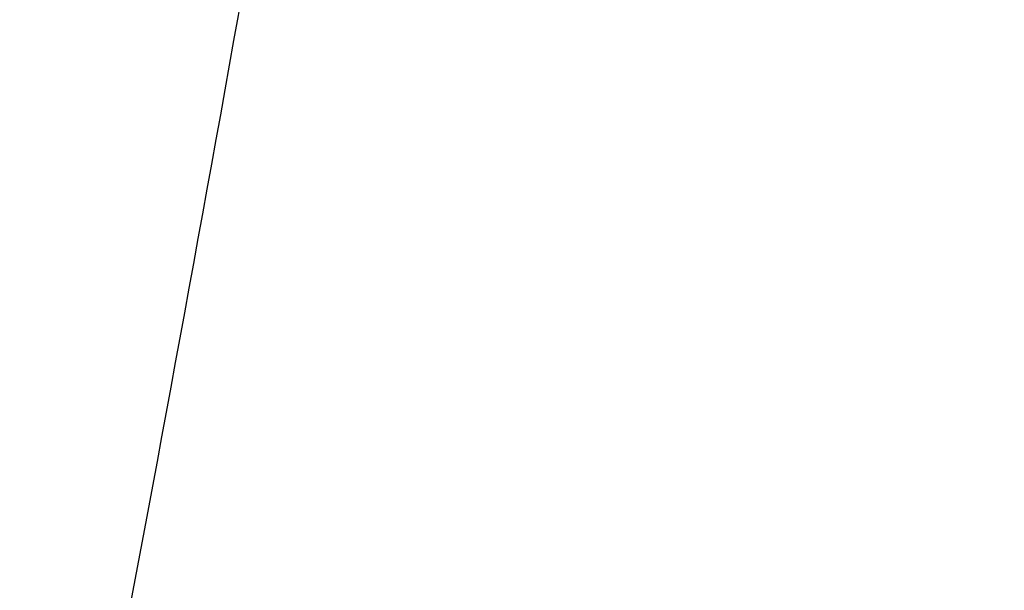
# Model space of a CAD drawing. Header units: millimetres. Extents: x 167 to 2222, y 44 to 1779.
# Tile 205 of 256: x 1059 to 1080, y 1394 to 1406. Entities that reach past the tile are written whole.
import ezdxf

# ---------------------------------------------------------------- set-up
doc = ezdxf.new("R2010")
doc.units = ezdxf.units.MM

msp = doc.modelspace()

# ---------------------------------------------------------------- linework, layer by layer
at = {"color": 7, "linetype": 'Continuous', "lineweight": 25}
for points, knots in [([(1070.446, 1673.687), (1069.53, 1673.748), (1067.618, 1673.873), (1064.65, 1673.937), (1061.471, 1673.903), (1058.053, 1673.736), (1054.11, 1673.378), (1049.586, 1672.722), (1044.471, 1671.624), (1039.03, 1669.991), (1033.445, 1667.738), (1027.897, 1664.907), (1021.621, 1660.996), (1014.823, 1655.72), (1007.69, 1648.94), (1001.006, 1641.463), (994.093, 1632.468), (987.191, 1621.901), (980.479, 1609.799), (974.445, 1597.338), (968.91, 1584.655), (962.024, 1567.807), (954.149, 1546.7), (946.288, 1523.316), (939.611, 1501.949), (933.697, 1482.511), (927.586, 1462.748), (922.501, 1447.156), (918.79, 1435.734), (916.514, 1428.677), (914.246, 1421.539), (912.06, 1414.51), (910.058, 1407.847), (908.293, 1401.828), (906.468, 1396.676), (904.513, 1392.451), (902.717, 1389.577), (901.204, 1387.656), (899.786, 1386.103), (898.097, 1384.529), (896.694, 1383.604), (896.056, 1383.182)], [0, 0, 0, 0, 0.008015, 0.01673, 0.025897, 0.035755, 0.046576, 0.060415, 0.075569, 0.092063, 0.109664, 0.127564, 0.145629, 0.172965, 0.200671, 0.228754, 0.257225, 0.295527, 0.333674, 0.371758, 0.409761, 0.447608, 0.521456, 0.594707, 0.649833, 0.704795, 0.761058, 0.81924, 0.839208, 0.859492, 0.880003, 0.900575, 0.919787, 0.936974, 0.95194, 0.964644, 0.975386, 0.980167, 0.985275, 0.993297, 1, 1, 1, 1]), ([(1058.824, 1639.774), (1059.335, 1639.149), (1060.79, 1637.371), (1063.112, 1634.107), (1066.096, 1629.461), (1069.199, 1623.61), (1072.029, 1616.273), (1074.309, 1607.901), (1076.116, 1598.604), (1077.587, 1588.494), (1078.663, 1577.736), (1079.298, 1566.664), (1079.588, 1553.463), (1079.388, 1538.442), (1078.569, 1521.747), (1077.3, 1505.639), (1075.7, 1490.015), (1073.073, 1468.411), (1069.12, 1440.758), (1063.609, 1407.062), (1057.219, 1373.66), (1049.938, 1340.56), (1041.83, 1307.984), (1032.98, 1275.937), (1023.465, 1244.41), (1013.273, 1213.212), (1002.758, 1183.29), (991.997, 1154.627), (981.042, 1127.149), (969.48, 1099.767), (957.199, 1072.327), (945.377, 1047.468), (934.13, 1025.059), (926.115, 1009.715), (920.279, 998.76), (916.809, 992.322), (913.305, 985.983), (909.891, 980.019), (906.873, 974.965), (904.323, 970.871), (902.224, 967.628), (900.376, 964.876), (898.746, 962.529), (897.038, 960.15), (894.933, 957.335), (892.44, 954.183), (889.777, 951.103), (887.909, 949.008), (886.846, 948.028), (886.676, 947.871)], [0, 0, 0, 0, 0.003577, 0.010178, 0.017424, 0.027334, 0.038067, 0.049735, 0.062429, 0.076052, 0.090536, 0.105467, 0.120121, 0.142969, 0.165102, 0.186526, 0.207234, 0.227648, 0.273296, 0.318767, 0.364201, 0.409633, 0.455044, 0.499631, 0.544213, 0.5888, 0.633391, 0.673928, 0.714461, 0.755237, 0.796803, 0.83924, 0.870001, 0.901793, 0.911976, 0.922244, 0.932605, 0.94256, 0.951355, 0.957642, 0.963166, 0.967927, 0.971922, 0.975525, 0.980653, 0.987343, 0.993273, 0.998921, 1, 1, 1, 1])]:
    msp.add_open_spline(points, degree=3, knots=knots, dxfattribs=at)

doc.saveas('drawing.dxf')
